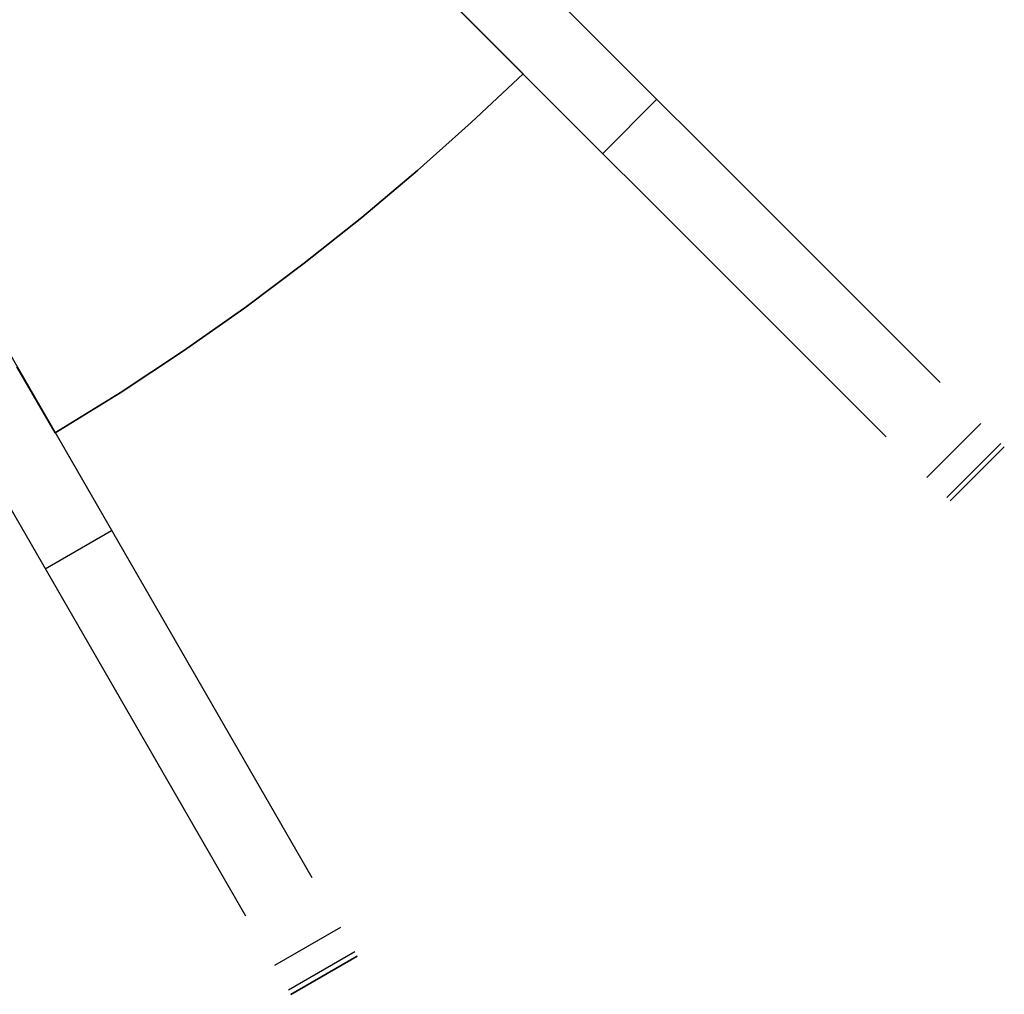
# Model space of a CAD drawing. Header units: millimetres. Extents: x 219 to 1209, y -2752 to -1762.
# Tile 18 of 27: x 914 to 1068, y -2689 to -2536. Entities that reach past the tile are written whole.
import ezdxf

# ---------------------------------------------------------------- set-up
doc = ezdxf.new("R2010")
doc.units = ezdxf.units.MM

msp = doc.modelspace()

# ---------------------------------------------------------------- linework, layer by layer
at = {"extrusion": (0.835477, 0.361444, 0.413928)}
for points in [[(-2808.04, -153.74), (-2589.01, 55.83)], [(-2593.43, 60.44), (-2812.46, -149.12)]]:
    msp.add_lwpolyline(points, dxfattribs=at)
at = {"extrusion": (0.361444, 0.835477, -0.413928)}
msp.add_lwpolyline([(-1787.7, -781.67), (-2006.73, -991.24)], dxfattribs=at)
at = {"extrusion": (0.921418, 0.283824, 0.265392)}
for points in [[(-2843.2, -222.23), (-2613.55, -24.36)], [(-2614.88, -22.81), (-2844.54, -220.68)], [(-2616.22, -21.26), (-2845.88, -219.12)]]:
    msp.add_lwpolyline(points, dxfattribs=at)
at = {"extrusion": (0.973141, 0.05446, -0.223677)}
for points in [[(-2543.98, -607.82), (-2657.76, -153.09)], [(-2661.75, -154.09), (-2547.98, -608.82)]]:
    msp.add_lwpolyline(points, dxfattribs=at)
at = {"extrusion": (0.05446, 0.973141, 0.223677)}
msp.add_lwpolyline([(-1203.35, 210.8), (-1089.58, -243.93)], dxfattribs=at)
for points in [[(975.74, -2510.29), (1058.09, -2592.64)], [(984.23, -2535.75), (967.26, -2518.78)], [(967.26, -2518.78), (984.23, -2535.75)], [(984.23, -2535.75), (967.26, -2518.78)], [(984.23, -2535.75), (967.26, -2518.78)], [(967.26, -2518.78), (1049.61, -2601.13)], [(992.68, -2544.2), (984.23, -2535.75)], [(984.23, -2535.75), (992.68, -2544.2)], [(992.68, -2544.2), (984.23, -2535.75)], [(992.68, -2544.2), (984.23, -2535.75)], [(919.29, -2600.52), (929.48, -2594.22), (939.4, -2587.67), (949.02, -2580.9), (958.36, -2573.92), (967.39, -2566.74), (976.13, -2559.39), (984.56, -2551.87), (992.68, -2544.2)], [(919.29, -2600.52), (929.48, -2594.22), (939.4, -2587.67), (949.02, -2580.9), (958.36, -2573.92), (967.39, -2566.74), (976.13, -2559.39), (984.56, -2551.87), (992.68, -2544.2)], [(992.68, -2544.2), (984.56, -2551.87), (976.13, -2559.39), (967.39, -2566.74), (958.36, -2573.92), (949.02, -2580.9), (939.4, -2587.67), (929.48, -2594.22), (919.29, -2600.52)], [(919.29, -2600.52), (929.48, -2594.22), (939.4, -2587.67), (949.02, -2580.9), (958.36, -2573.92), (967.39, -2566.74), (976.13, -2559.39), (984.56, -2551.87), (992.68, -2544.2)], [(992.68, -2544.2), (984.56, -2551.87), (976.13, -2559.39), (967.39, -2566.74), (958.36, -2573.92), (949.02, -2580.9), (939.4, -2587.67), (929.48, -2594.22), (919.29, -2600.52)], [(992.68, -2544.2), (984.56, -2551.87), (976.13, -2559.39), (967.39, -2566.74), (958.36, -2573.92), (949.02, -2580.9), (939.4, -2587.67), (929.48, -2594.22), (919.29, -2600.52)], [(1005.18, -2556.7), (1013.66, -2548.21)], [(901.31, -2569.38), (959.54, -2670.24)], [(890.92, -2575.38), (949.15, -2676.24)], [(913.31, -2590.17), (919.29, -2600.52)], [(919.29, -2600.52), (913.31, -2590.17)], [(919.29, -2600.52), (913.31, -2590.17)], [(913.31, -2590.17), (919.29, -2600.52)], [(1064.49, -2599.04), (1056, -2607.52)], [(1056, -2607.52), (1064.49, -2599.04)], [(1067.62, -2602.17), (1059.13, -2610.65)], [(1068.16, -2602.71), (1059.67, -2611.19)], [(1068.16, -2602.71), (1059.67, -2611.19)], [(1059.67, -2611.19), (1068.16, -2602.71)], [(917.73, -2621.82), (928.12, -2615.82)], [(964.06, -2678.07), (953.67, -2684.07)], [(966.27, -2681.9), (955.88, -2687.9)], [(966.66, -2682.57), (956.26, -2688.57)], [(966.66, -2682.57), (956.26, -2688.57)], [(956.26, -2688.57), (966.66, -2682.57)]]:
    msp.add_lwpolyline(points)
at = {"extrusion": (1, 0, 0)}
for points in [[(-2544.2, -255), (-2544.2, -267)], [(-2544.2, -377), (-2544.2, -389)], [(-2600.52, -255), (-2600.52, -267)], [(-2600.52, -377), (-2600.52, -389)], [(-2602.71, -363.77), (-2602.71, -204.77)], [(-2606.95, -204.77), (-2606.95, -363.77)], [(-2611.19, -204.77), (-2611.19, -363.77)], [(-2682.57, -363.77), (-2682.57, -204.77)], [(-2685.57, -204.77), (-2685.57, -363.77)], [(-2688.57, -204.77), (-2688.57, -363.77)]]:
    msp.add_lwpolyline(points, dxfattribs=at)
at = {"extrusion": (0.986662, 0.046517, -0.155996)}
for points in [[(-2588.83, -681.65), (-2724.44, -232.95)], [(-2727.19, -233.78), (-2591.58, -682.48)], [(-2729.94, -234.61), (-2594.33, -683.31)]]:
    msp.add_lwpolyline(points, dxfattribs=at)
at = {"extrusion": (0.707107, 0.707107, -1.22981e-13)}
msp.add_lwpolyline([(-2595.69, -204.77), (-2595.68, -204.29), (-2595.66, -203.81), (-2595.62, -203.34), (-2595.56, -202.86), (-2595.49, -202.39), (-2595.4, -201.92), (-2595.29, -201.45), (-2595.17, -200.98), (-2595.03, -200.53), (-2594.88, -200.07), (-2594.71, -199.62), (-2594.53, -199.18), (-2594.33, -198.74), (-2594.11, -198.31), (-2593.89, -197.89), (-2593.64, -197.48), (-2593.39, -197.08), (-2593.12, -196.68), (-2592.83, -196.29), (-2592.54, -195.92), (-2592.23, -195.55), (-2591.91, -195.2), (-2591.57, -194.85), (-2591.23, -194.52), (-2590.87, -194.2), (-2590.5, -193.89)], dxfattribs=at)
at = {"extrusion": (0.707107, 0.707107, -3.74092e-14)}
msp.add_lwpolyline([(-2590.5, -193.89), (-2590.87, -194.2), (-2591.23, -194.52), (-2591.57, -194.85), (-2591.91, -195.2), (-2592.23, -195.55), (-2592.54, -195.92), (-2592.83, -196.29), (-2593.12, -196.68), (-2593.39, -197.08), (-2593.64, -197.48), (-2593.89, -197.89), (-2594.11, -198.31), (-2594.33, -198.74), (-2594.53, -199.18), (-2594.71, -199.62), (-2594.88, -200.07), (-2595.03, -200.53), (-2595.17, -200.98), (-2595.29, -201.45), (-2595.4, -201.92), (-2595.49, -202.39), (-2595.56, -202.86), (-2595.62, -203.34), (-2595.66, -203.81), (-2595.68, -204.29), (-2595.69, -204.77)], dxfattribs=at)
at = {"extrusion": (0.707107, 0.707107, -3.38379e-14)}
msp.add_lwpolyline([(-2594.93, -368.32), (-2595.07, -367.88), (-2595.2, -367.44), (-2595.32, -366.99), (-2595.42, -366.53), (-2595.5, -366.08), (-2595.57, -365.62), (-2595.62, -365.16), (-2595.66, -364.69), (-2595.68, -364.23), (-2595.69, -363.77)], dxfattribs=at)
at = {"extrusion": (0.707107, 0.707107, -1.43227e-19)}
msp.add_lwpolyline([(-2595.69, -363.77), (-2595.68, -364.23), (-2595.66, -364.69), (-2595.62, -365.16), (-2595.57, -365.62), (-2595.5, -366.08), (-2595.42, -366.53), (-2595.32, -366.99), (-2595.2, -367.44), (-2595.07, -367.88), (-2594.93, -368.32)], dxfattribs=at)
at = {"extrusion": (0.707107, 0.707107, -7.22367e-14)}
msp.add_lwpolyline([(-2590.5, -193.89), (-2590.87, -194.2), (-2591.23, -194.52), (-2591.57, -194.85), (-2591.91, -195.2), (-2592.23, -195.55), (-2592.54, -195.92), (-2592.83, -196.29), (-2593.12, -196.68), (-2593.39, -197.08), (-2593.64, -197.48), (-2593.89, -197.89), (-2594.11, -198.31), (-2594.33, -198.74), (-2594.53, -199.18), (-2594.71, -199.62), (-2594.88, -200.07), (-2595.03, -200.53), (-2595.17, -200.98), (-2595.29, -201.45), (-2595.4, -201.92), (-2595.49, -202.39), (-2595.56, -202.86), (-2595.62, -203.34), (-2595.66, -203.81), (-2595.68, -204.29), (-2595.69, -204.77)], dxfattribs=at)
at = {"extrusion": (0.707107, 0.707107, -4.48458e-13)}
msp.add_lwpolyline([(-2595.69, -363.77), (-2595.68, -364.23), (-2595.66, -364.69), (-2595.62, -365.16), (-2595.57, -365.62), (-2595.5, -366.08), (-2595.42, -366.53), (-2595.32, -366.99), (-2595.2, -367.44), (-2595.07, -367.88), (-2594.93, -368.32)], dxfattribs=at)
at = {"extrusion": (0.866025, 0.5, 8.08117e-14)}
msp.add_lwpolyline([(-2806.5, -204.77), (-2806.49, -204.29), (-2806.46, -203.81), (-2806.42, -203.34), (-2806.37, -202.86), (-2806.29, -202.39), (-2806.2, -201.92), (-2806.1, -201.45), (-2805.98, -200.98), (-2805.84, -200.53), (-2805.69, -200.07), (-2805.52, -199.62), (-2805.33, -199.18), (-2805.13, -198.74), (-2804.92, -198.31), (-2804.69, -197.89), (-2804.45, -197.48), (-2804.19, -197.08), (-2803.92, -196.68), (-2803.64, -196.29), (-2803.34, -195.92), (-2803.03, -195.55), (-2802.71, -195.2), (-2802.38, -194.85), (-2802.03, -194.52), (-2801.68, -194.2), (-2801.31, -193.89)], dxfattribs=at)
at = {"extrusion": (0.866025, 0.5, -4.87757e-14)}
msp.add_lwpolyline([(-2801.31, -193.89), (-2801.68, -194.2), (-2802.03, -194.52), (-2802.38, -194.85), (-2802.71, -195.2), (-2803.03, -195.55), (-2803.34, -195.92), (-2803.64, -196.29), (-2803.92, -196.68), (-2804.19, -197.08), (-2804.45, -197.48), (-2804.69, -197.89), (-2804.92, -198.31), (-2805.13, -198.74), (-2805.33, -199.18), (-2805.52, -199.62), (-2805.69, -200.07), (-2805.84, -200.53), (-2805.98, -200.98), (-2806.1, -201.45), (-2806.2, -201.92), (-2806.29, -202.39), (-2806.37, -202.86), (-2806.42, -203.34), (-2806.46, -203.81), (-2806.49, -204.29), (-2806.5, -204.77)], dxfattribs=at)
at = {"extrusion": (0.866025, 0.5, -3.89738e-14)}
msp.add_lwpolyline([(-2805.73, -368.32), (-2805.88, -367.88), (-2806.01, -367.44), (-2806.12, -366.99), (-2806.22, -366.53), (-2806.31, -366.08), (-2806.37, -365.62), (-2806.43, -365.16), (-2806.47, -364.69), (-2806.49, -364.23), (-2806.5, -363.77)], dxfattribs=at)
at = {"extrusion": (0.866025, 0.5, 3.27375e-14)}
msp.add_lwpolyline([(-2801.31, -193.89), (-2801.68, -194.2), (-2802.03, -194.52), (-2802.38, -194.85), (-2802.71, -195.2), (-2803.03, -195.55), (-2803.34, -195.92), (-2803.64, -196.29), (-2803.92, -196.68), (-2804.19, -197.08), (-2804.45, -197.48), (-2804.69, -197.89), (-2804.92, -198.31), (-2805.13, -198.74), (-2805.33, -199.18), (-2805.52, -199.62), (-2805.69, -200.07), (-2805.84, -200.53), (-2805.98, -200.98), (-2806.1, -201.45), (-2806.2, -201.92), (-2806.29, -202.39), (-2806.37, -202.86), (-2806.42, -203.34), (-2806.46, -203.81), (-2806.49, -204.29), (-2806.5, -204.77)], dxfattribs=at)
at = {"extrusion": (0.866025, 0.5, -3.31327e-15)}
msp.add_lwpolyline([(-2806.5, -363.77), (-2806.49, -364.23), (-2806.47, -364.69), (-2806.43, -365.16), (-2806.37, -365.62), (-2806.31, -366.08), (-2806.22, -366.53), (-2806.12, -366.99), (-2806.01, -367.44), (-2805.88, -367.88), (-2805.73, -368.32)], dxfattribs=at)
at = {"extrusion": (0.866025, 0.5, -2.76802e-13)}
msp.add_lwpolyline([(-2806.5, -363.77), (-2806.49, -364.23), (-2806.47, -364.69), (-2806.43, -365.16), (-2806.37, -365.62), (-2806.31, -366.08), (-2806.22, -366.53), (-2806.12, -366.99), (-2806.01, -367.44), (-2805.88, -367.88), (-2805.73, -368.32)], dxfattribs=at)

doc.saveas('drawing.dxf')
